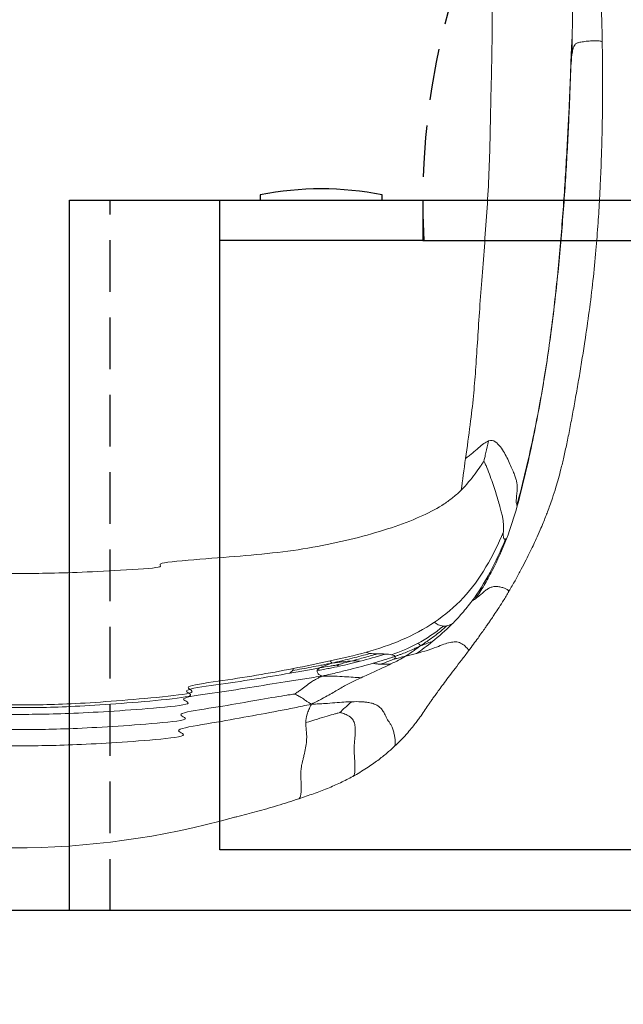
# Model space of a CAD drawing. Header units: centimetres. Extents: x 4120 to 19220, y -7417 to 180.
# Tile 119 of 223: x 12259 to 12289, y -4673 to -4625. Entities that reach past the tile are written whole.
import ezdxf

# ---------------------------------------------------------------- set-up
doc = ezdxf.new("R2010")
doc.units = ezdxf.units.CM
doc.linetypes.add('DASHED', pattern=[19.05, 12.7, -6.35])
doc.layers.add('A_Wyposażenie', color=8, linetype='Continuous')
doc.layers.add('A_Ściany', color=2, linetype='Continuous')

# ---------------------------------------------------------------- blocks, each defined once
blk = doc.blocks.new('wyposażenie blok')
at = {"layer": 'A_Wyposażenie', "color": 8}
blk.add_lwpolyline([(959.4, -683.5), (959.4, -683.25, 0.1), (953.4, -683.25), (953.4, -683.5)], format="xyb", dxfattribs=at)
for points in [[(1004, -718.5), (944, -718.5), (944, -683.5), (1004, -683.5)], [(961.4, -685.5), (951.4, -685.5), (951.4, -683.5), (961.4, -683.5)]]:
    blk.add_lwpolyline(points, close=True, dxfattribs=at)
at = {"layer": 'A_Wyposażenie', "color": 8, "linetype": 'DASHED', "ltscale": 0.2}
blk.add_lwpolyline([(946, -718.5), (946, -683.5)], dxfattribs=at)
at = {"layer": 'A_Wyposażenie', "color": 8}
for points in [[(996.6, -715.5), (951.4, -715.5), (951.4, -683.5), (996.6, -683.5), (996.6, -715.5)], [(961.4, -685.5), (996.6, -685.5)]]:
    blk.add_lwpolyline(points, dxfattribs=at)
at = {"layer": 'A_Wyposażenie', "color": 8, "linetype": 'DASHED', "ltscale": 0.2}
blk.add_arc((996.6, -683.5), 35.2, 118.1879, 183.2572, dxfattribs=at)
at = {"layer": 'A_Wyposażenie', "color": 8, "linetype": 'Continuous', "lineweight": 15}
blk.add_arc((941.237, -675.366), 40.048, 254.2828, 285.7171, dxfattribs=at)
for points, knots in [([(970.237, -675.713), (970.232, -675.449), (970.223, -674.959), (970.205, -674.278), (970.186, -673.698), (970.168, -673.203), (970.15, -672.782), (970.13, -672.384), (970.11, -672.02), (970.09, -671.7), (970.073, -671.463), (970.059, -671.272), (970.045, -671.094), (970.03, -670.907), (970.004, -670.58), (969.964, -670.105), (969.922, -669.533), (969.884, -668.986), (969.846, -668.462), (969.796, -667.945), (969.727, -667.473), (969.646, -667.053), (969.56, -666.682), (969.477, -666.367), (969.39, -666.072), (969.291, -665.763), (969.167, -665.419), (969.016, -665.049), (968.847, -664.689), (968.677, -664.363), (968.54, -664.114), (968.43, -663.927), (968.341, -663.782), (968.242, -663.632), (968.129, -663.473), (968.01, -663.319), (967.883, -663.168), (967.745, -663.015), (967.577, -662.839), (967.374, -662.642), (967.137, -662.423), (966.856, -662.18), (966.515, -661.907), (966.235, -661.708), (966.088, -661.603)], [0, 0, 0, 0, 0.0312885, 0.0580264, 0.0809339, 0.1006032, 0.1175231, 0.1320687, 0.1493557, 0.1627385, 0.172443, 0.1797448, 0.1875154, 0.1958769, 0.2048284, 0.2322145, 0.2633332, 0.289519, 0.3182081, 0.3507099, 0.3848495, 0.4191104, 0.4515483, 0.4805616, 0.5048615, 0.5346048, 0.5700145, 0.6102406, 0.6529452, 0.6907088, 0.7227115, 0.7394767, 0.755999, 0.7730827, 0.7907976, 0.8099502, 0.8248672, 0.8424098, 0.862523, 0.8851028, 0.9099797, 0.937085, 0.9668185, 1, 1, 1, 1]), ([(963.505, -696.225), (963.584, -695.665), (963.748, -694.513), (963.901, -693.146), (964.002, -691.899), (964.091, -690.533), (964.186, -689.054), (964.304, -687.469), (964.433, -685.809), (964.558, -684.101), (964.657, -682.387), (964.709, -680.706), (964.74, -679.069), (964.777, -677.484), (964.809, -675.94), (964.828, -674.424), (964.816, -672.516), (964.768, -670.249), (964.72, -668.5), (964.688, -667.456), (964.667, -666.897), (964.653, -666.545)], [0, 0, 0, 0, 1, 2, 3, 4, 5, 6, 7, 8, 9, 10, 11, 12, 13, 14, 15, 16, 16.5, 16.75, 17, 17, 17, 17]), ([(964.653, -666.545), (964.762, -666.644), (964.914, -666.779), (965.164, -666.989), (965.523, -667.273), (965.927, -667.558), (966.399, -667.857), (966.822, -668.134), (967.161, -668.411), (967.448, -668.716), (967.718, -669.076), (967.962, -669.489), (968.176, -669.952), (968.353, -670.432), (968.487, -670.894), (968.583, -671.319), (968.643, -671.691), (968.682, -672.033), (968.713, -672.371), (968.737, -672.722), (968.753, -673.103), (968.764, -673.536), (968.769, -674.039), (968.769, -674.644), (968.764, -675.138), (968.76, -675.414)], [0, 0, 0, 0, 0.25, 0.5, 1, 2, 3, 4, 5, 6, 7, 8, 9, 10, 11, 12, 13, 14, 15, 16, 17, 18, 19, 20, 21, 21, 21, 21]), ([(968.675, -677.203), (968.686, -676.872), (968.702, -676.373), (968.728, -675.852), (968.745, -675.588), (968.755, -675.469), (968.76, -675.414)], [0, 0, 0, 0, 1, 1.5, 1.75, 2, 2, 2, 2]), ([(965.606, -702.839), (965.708, -702.664), (965.905, -702.328), (966.18, -701.823), (966.426, -701.353), (966.64, -700.924), (966.823, -700.542), (967.003, -700.153), (967.17, -699.777), (967.322, -699.417), (967.442, -699.119), (967.552, -698.836), (967.666, -698.529), (967.805, -698.13), (967.947, -697.687), (968.084, -697.212), (968.214, -696.721), (968.35, -696.154), (968.494, -695.49), (968.642, -694.754), (968.793, -693.957), (968.945, -693.117), (969.095, -692.253), (969.24, -691.368), (969.411, -690.277), (969.6, -688.975), (969.785, -687.478), (969.927, -686.024), (970.031, -684.668), (970.098, -683.576), (970.142, -682.716), (970.17, -682.071), (970.191, -681.504), (970.204, -681.113), (970.211, -680.867), (970.216, -680.709), (970.221, -680.502), (970.228, -680.223), (970.235, -679.872), (970.244, -679.361), (970.253, -678.666), (970.257, -677.774), (970.253, -676.774), (970.242, -676.074), (970.237, -675.713)], [0, 0, 0, 0, 0.021761, 0.041987, 0.060457, 0.077089, 0.091879, 0.104859, 0.122679, 0.136979, 0.1494, 0.160283, 0.173228, 0.189079, 0.212515, 0.231251, 0.250534, 0.275034, 0.302011, 0.331013, 0.361198, 0.391414, 0.421945, 0.453054, 0.484837, 0.536957, 0.590177, 0.642349, 0.689521, 0.732102, 0.756559, 0.779422, 0.799522, 0.815792, 0.820348, 0.825133, 0.832299, 0.842005, 0.854231, 0.868934, 0.895439, 0.926803, 0.962133, 1, 1, 1, 1]), ([(968.744, -676.341), (968.757, -676.251), (968.781, -676.089), (968.835, -675.933), (968.891, -675.847), (968.947, -675.793), (969.004, -675.76), (969.083, -675.736), (969.227, -675.709), (969.447, -675.678), (969.69, -675.656), (969.876, -675.652), (970.029, -675.656), (970.152, -675.668), (970.219, -675.689), (970.239, -675.702), (970.236, -675.711), (970.235, -675.713)], [0, 0, 0, 0, 0.173593, 0.312558, 0.417844, 0.47521, 0.518708, 0.555021, 0.591604, 0.679166, 0.772799, 0.817509, 0.8601, 0.935197, 0.966248, 0.99426, 1, 1, 1, 1]), ([(968.744, -676.341), (968.724, -676.499), (968.702, -676.809), (968.685, -677.162), (968.678, -677.333), (968.675, -677.399), (968.674, -677.417)], [16, 16, 16, 16, 17, 17.5, 17.75, 18, 18, 18, 18]), ([(968.674, -677.417), (968.673, -677.443), (968.67, -677.536), (968.662, -677.78), (968.644, -678.295), (968.608, -679.184), (968.547, -680.454), (968.472, -681.836), (968.382, -683.239), (968.276, -684.665), (968.151, -686.118), (968.005, -687.599), (967.834, -689.111), (967.635, -690.647), (967.402, -692.199), (967.132, -693.765), (966.82, -695.341), (966.468, -696.938), (966.205, -698.023), (966.054, -698.565)], [3, 3, 3, 3, 3.25, 3.5, 4, 5, 6, 7, 8, 9, 10, 11, 12, 13, 14, 15, 16, 17, 18, 18, 18, 18]), ([(968.674, -677.417), (968.674, -677.41), (968.674, -677.382), (968.675, -677.309), (968.675, -677.246), (968.675, -677.203)], [0, 0, 0, 0, 0.25, 0.5, 1, 1, 1, 1]), ([(963.505, -696.225), (963.564, -696.182), (963.679, -696.093), (963.898, -695.916), (964.251, -695.615), (964.496, -695.419), (964.631, -695.368)], [0, 0, 0, 0, 0.25, 0.5, 1, 2, 2, 2, 2]), ([(964.412, -696.35), (964.421, -696.316), (964.451, -696.19), (964.527, -695.863), (964.59, -695.57), (964.631, -695.368)], [0, 0, 0, 0, 0.25, 0.5, 1, 1, 1, 1]), ([(964.412, -696.35), (964.398, -696.372), (964.347, -696.453), (964.208, -696.665), (963.898, -697.106), (963.551, -697.53), (963.298, -697.783)], [0, 0, 0, 0, 0.25, 0.5, 1, 2, 2, 2, 2]), ([(964.412, -696.35), (964.418, -696.362), (964.438, -696.406), (964.488, -696.517), (964.586, -696.743), (964.724, -697.111), (964.87, -697.519), (964.996, -697.903), (965.104, -698.272), (965.194, -698.601), (965.269, -698.863), (965.324, -699.079), (965.356, -699.267), (965.371, -699.433), (965.375, -699.584), (965.373, -699.723), (965.369, -699.808), (965.367, -699.847)], [0, 0, 0, 0, 0.25, 0.5, 1, 2, 3, 4, 5, 6, 7, 8, 9, 10, 11, 12, 13, 13, 13, 13]), ([(919.176, -697.783), (919.24, -697.846), (919.369, -697.969), (919.64, -698.201), (920.154, -698.576), (921.026, -699.046), (922.388, -699.583), (923.991, -700.07), (925.762, -700.488), (927.688, -700.812), (929.758, -701.019), (932.009, -701.186), (930.98, -701.391), (933.525, -701.592), (935.999, -701.748), (938.178, -701.851), (939.837, -701.893), (941.237, -701.898), (942.637, -701.893), (944.296, -701.851), (946.475, -701.748), (948.949, -701.592), (947.994, -701.391), (950.465, -701.186), (952.716, -701.019), (954.786, -700.812), (956.712, -700.488), (958.483, -700.07), (960.086, -699.583), (961.448, -699.046), (962.32, -698.576), (962.834, -698.201), (963.105, -697.969), (963.234, -697.846), (963.298, -697.783)], [0, 0, 0, 0, 0.25, 0.5, 1, 2, 3, 4, 5, 6, 7, 8, 9, 10, 11, 12, 13, 14, 15, 16, 17, 18, 19, 20, 21, 22, 23, 24, 25, 26, 27, 27.5, 27.75, 28, 28, 28, 28]), ([(966.034, -698.516), (966.038, -698.523), (966.043, -698.534), (966.049, -698.551), (966.052, -698.56), (966.054, -698.565)], [0, 0, 0, 0, 0.5, 0.75, 1, 1, 1, 1]), ([(965.525, -700.185), (965.32, -700.721), (964.961, -701.515), (964.489, -702.364), (964.209, -702.818), (964.067, -703.033), (963.995, -703.137)], [0, 0, 0, 0, 1, 1.5, 1.75, 2, 2, 2, 2]), ([(965.604, -702.836), (965.614, -702.821), (965.634, -702.788), (965.625, -702.745), (965.593, -702.708), (965.535, -702.667), (965.417, -702.614), (965.242, -702.564), (965.045, -702.533), (964.848, -702.54), (964.667, -702.608), (964.51, -702.717), (964.354, -702.852), (964.172, -703.005), (964.058, -703.09), (963.995, -703.137)], [0, 0, 0, 0, 0.038364, 0.081749, 0.103351, 0.126572, 0.183361, 0.253979, 0.332566, 0.409088, 0.482973, 0.567167, 0.675028, 0.818029, 1, 1, 1, 1]), ([(963.821, -703.251), (963.741, -703.358), (963.581, -703.565), (963.256, -703.953), (963.009, -704.217), (962.844, -704.381)], [0, 0, 0, 0, 0.25, 0.5, 1, 1, 1, 1]), ([(963.657, -705.704), (963.737, -705.596), (963.886, -705.397), (964.107, -705.094), (964.298, -704.826), (964.456, -704.601), (964.569, -704.439), (964.664, -704.301), (964.77, -704.147), (964.917, -703.929), (965.108, -703.64), (965.344, -703.272), (965.516, -702.988), (965.609, -702.835)], [0, 0, 0, 0, 0.15402, 0.285772, 0.396626, 0.481342, 0.54003, 0.572696, 0.623712, 0.692155, 0.777365, 0.879491, 1, 1, 1, 1]), ([(961.273, -705.461), (961.355, -705.41), (961.482, -705.328), (961.711, -705.172), (962.085, -704.901), (962.385, -704.655), (962.58, -704.482)], [0, 0, 0, 0, 0.25, 0.5, 1, 2, 2, 2, 2]), ([(959.98, -710.44), (960.11, -710.315), (960.355, -710.08), (960.649, -709.754), (960.881, -709.476), (961.061, -709.246), (961.2, -709.059), (961.354, -708.844), (961.524, -708.597), (961.686, -708.355), (961.821, -708.157), (961.941, -707.987), (962.085, -707.786), (962.263, -707.544), (962.475, -707.259), (962.721, -706.933), (963, -706.566), (963.307, -706.164), (963.537, -705.862), (963.653, -705.708)], [0, 0, 0, 0, 0.0698926, 0.1315508, 0.1848736, 0.2300205, 0.2673794, 0.297807, 0.362335, 0.4268552, 0.4612679, 0.4993301, 0.5464797, 0.6036157, 0.6706551, 0.7452687, 0.8267472, 0.9124142, 1, 1, 1, 1]), ([(961.273, -705.461), (961.191, -705.504), (961.067, -705.564), (960.847, -705.665), (960.596, -705.771), (960.358, -705.862), (960.173, -705.929), (960.081, -705.962), (960.036, -705.977)], [0, 0, 0, 0, 0.25, 0.5, 1, 1.5, 1.75, 2, 2, 2, 2]), ([(961.273, -705.461), (961.224, -705.5), (961.151, -705.557), (961.026, -705.652), (960.828, -705.797), (960.668, -705.901), (960.556, -705.969)], [0, 0, 0, 0, 0.25, 0.5, 1, 2, 2, 2, 2]), ([(961.093, -705.835), (961.271, -705.788), (961.595, -705.702), (962.051, -705.532), (962.423, -705.385), (962.721, -705.293), (962.956, -705.254), (963.137, -705.274), (963.3, -705.332), (963.446, -705.44), (963.561, -705.549), (963.614, -705.605), (963.642, -705.64), (963.655, -705.66), (963.662, -705.676), (963.664, -705.693), (963.661, -705.704), (963.653, -705.707), (963.652, -705.708)], [0, 0, 0, 0, 0.216582, 0.392545, 0.536853, 0.656792, 0.753608, 0.79483, 0.833437, 0.906437, 0.936481, 0.957998, 0.965885, 0.972498, 0.978458, 0.984387, 0.997782, 1, 1, 1, 1]), ([(961.273, -705.461), (961.271, -705.449), (961.266, -705.432), (961.25, -705.407), (961.213, -705.374), (961.172, -705.356), (961.141, -705.347)], [0, 0, 0, 0, 0.25, 0.5, 1, 2, 2, 2, 2]), ([(961.273, -705.461), (961.324, -705.443), (961.396, -705.417), (961.516, -705.373), (961.691, -705.309), (961.814, -705.263), (961.889, -705.234)], [0, 0, 0, 0, 0.25, 0.5, 1, 2, 2, 2, 2]), ([(956.94, -706.308), (957.055, -706.281), (957.231, -706.238), (957.551, -706.161), (958.078, -706.032), (958.512, -705.918), (958.799, -705.835)], [0, 0, 0, 0, 0.25, 0.5, 1, 2, 2, 2, 2]), ([(957.875, -706.21), (957.918, -706.199), (958.009, -706.175), (958.202, -706.124), (958.571, -706.027), (958.926, -705.927), (959.171, -705.851)], [0, 0, 0, 0, 0.25, 0.5, 1, 2, 2, 2, 2]), ([(960.036, -705.977), (959.99, -705.993), (959.899, -706.024), (959.718, -706.084), (959.403, -706.184), (959.134, -706.264), (958.953, -706.316)], [0, 0, 0, 0, 0.25, 0.5, 1, 2, 2, 2, 2]), ([(959.315, -706.367), (959.46, -706.315), (959.669, -706.239), (959.871, -706.16), (959.967, -706.121), (960.003, -706.107), (960.013, -706.102)], [0, 0, 0, 0, 1, 1.5, 1.75, 2, 2, 2, 2]), ([(960.036, -705.977), (960.03, -705.968), (960.013, -705.95), (959.96, -705.921), (959.902, -705.906), (959.859, -705.898)], [0, 0, 0, 0, 0.25, 0.5, 1, 1, 1, 1]), ([(960.556, -705.969), (960.458, -705.993), (960.303, -706.032), (960.136, -706.073), (960.054, -706.093), (960.022, -706.1), (960.013, -706.102)], [0, 0, 0, 0, 1, 1.5, 1.75, 2, 2, 2, 2]), ([(960.036, -705.977), (960.038, -705.982), (960.043, -705.993), (960.046, -706.015), (960.042, -706.044), (960.03, -706.073), (960.019, -706.093), (960.015, -706.1), (960.013, -706.102)], [0, 0, 0, 0, 0.25, 0.5, 1, 1.5, 1.75, 2, 2, 2, 2]), ([(961.093, -705.835), (961.011, -705.856), (960.883, -705.888), (960.701, -705.933), (960.605, -705.956), (960.556, -705.969)], [0, 0, 0, 0, 0.5, 0.75, 1, 1, 1, 1]), ([(956.316, -706.549), (956.215, -706.567), (956.001, -706.604), (955.526, -706.688), (955.127, -706.759), (954.851, -706.807)], [0, 0, 0, 0, 0.25, 0.5, 1, 1, 1, 1]), ([(956.94, -706.308), (956.819, -706.332), (956.634, -706.367), (956.299, -706.432), (955.748, -706.538), (955.294, -706.623), (954.991, -706.679)], [0, 0, 0, 0, 0.25, 0.5, 1, 2, 2, 2, 2]), ([(956.2, -706.68), (956.194, -706.719), (956.199, -706.778), (956.268, -706.856), (956.337, -706.906), (956.388, -706.935), (956.428, -706.955)], [0, 0, 0, 0, 1, 1.5, 1.75, 2, 2, 2, 2]), ([(957.306, -706.46), (957.14, -706.496), (956.884, -706.549), (956.508, -706.622), (956.306, -706.66), (956.2, -706.68)], [0, 0, 0, 0, 0.5, 0.75, 1, 1, 1, 1]), ([(956.94, -706.308), (956.877, -706.329), (956.79, -706.358), (956.651, -706.407), (956.463, -706.477), (956.363, -706.523), (956.316, -706.549)], [0, 0, 0, 0, 0.25, 0.5, 1, 2, 2, 2, 2]), ([(956.316, -706.549), (956.517, -706.514), (956.778, -706.47), (957.01, -706.432), (957.116, -706.415), (957.155, -706.409), (957.166, -706.407)], [0, 0, 0, 0, 1, 1.5, 1.75, 2, 2, 2, 2]), ([(958.953, -706.316), (958.59, -706.42), (958.036, -706.569), (957.317, -706.746), (956.861, -706.855), (956.602, -706.915), (956.428, -706.955)], [0, 0, 0, 0, 1, 1.5, 1.75, 2, 2, 2, 2]), ([(956.94, -706.308), (956.93, -706.302), (956.916, -706.292), (956.892, -706.274), (956.86, -706.244), (956.841, -706.22), (956.832, -706.205)], [0, 0, 0, 0, 0.25, 0.5, 1, 2, 2, 2, 2]), ([(956.94, -706.308), (957.02, -706.298), (957.135, -706.284), (957.324, -706.261), (957.599, -706.231), (957.775, -706.216), (957.875, -706.21)], [0, 0, 0, 0, 0.25, 0.5, 1, 2, 2, 2, 2]), ([(957.875, -706.21), (957.701, -706.256), (957.482, -706.317), (957.293, -706.37), (957.207, -706.395), (957.175, -706.404), (957.166, -706.407)], [0, 0, 0, 0, 1, 1.5, 1.75, 2, 2, 2, 2]), ([(957.306, -706.46), (957.278, -706.448), (957.237, -706.433), (957.196, -706.417), (957.176, -706.41), (957.168, -706.408), (957.166, -706.407)], [0, 0, 0, 0, 1, 1.5, 1.75, 2, 2, 2, 2]), ([(959.315, -706.367), (959.241, -706.364), (959.144, -706.353), (959.032, -706.332), (958.979, -706.322), (958.953, -706.316)], [0, 0, 0, 0, 0.5, 0.75, 1, 1, 1, 1]), ([(959.315, -706.367), (959.334, -706.368), (959.372, -706.369), (959.452, -706.369), (959.603, -706.366), (959.742, -706.357), (959.835, -706.35)], [0, 0, 0, 0, 0.25, 0.5, 1, 2, 2, 2, 2]), ([(956.428, -706.955), (956.227, -706.983), (955.914, -707.028), (955.333, -707.116), (954.341, -707.275), (952.893, -707.516), (951.062, -707.796), (949.086, -708.064), (950.411, -708.317), (948.146, -708.536), (945.896, -708.699), (943.913, -708.801), (942.446, -708.835), (941.237, -708.835), (940.028, -708.835), (938.561, -708.801), (936.578, -708.699), (934.328, -708.536), (932.063, -708.317), (929.888, -708.064), (931.412, -707.796), (929.581, -707.516), (928.133, -707.275), (927.141, -707.116), (926.56, -707.028), (926.247, -706.983), (926.046, -706.955)], [0, 0, 0, 0, 0.25, 0.5, 1, 2, 3, 4, 5, 6, 7, 8, 9, 10, 11, 12, 13, 14, 15, 16, 17, 18, 19, 19.5, 19.75, 20, 20, 20, 20]), ([(955.067, -707.838), (955.082, -707.83), (955.132, -707.801), (955.248, -707.73), (955.449, -707.598), (955.656, -707.431), (955.858, -707.27), (956.073, -707.136), (956.239, -707.046), (956.348, -706.992), (956.428, -706.955)], [0, 0, 0, 0, 0.25, 0.5, 1, 2, 3, 3.5, 3.75, 4, 4, 4, 4]), ([(958.369, -707.031), (958.157, -707.129), (957.791, -707.306), (957.312, -707.563), (956.89, -707.819), (956.499, -708.037), (956.22, -708.182), (956.046, -708.269), (955.922, -708.33)], [0, 0, 0, 0, 1, 2, 3, 3.5, 3.75, 4, 4, 4, 4]), ([(956.428, -706.955), (956.576, -706.952), (956.791, -706.951), (957.159, -706.958), (957.715, -706.987), (958.115, -707.02), (958.369, -707.031)], [0, 0, 0, 0, 0.25, 0.5, 1, 2, 2, 2, 2]), ([(955.067, -707.838), (955.039, -707.842), (954.933, -707.856), (954.637, -707.899), (953.959, -708.007), (952.655, -708.242), (950.9, -708.538), (948.947, -708.826), (950.284, -709.086), (948.036, -709.302), (945.825, -709.458), (943.881, -709.552), (942.435, -709.583), (941.237, -709.583), (940.039, -709.583), (938.593, -709.552), (936.649, -709.458), (934.438, -709.302), (932.19, -709.086), (930.027, -708.826), (931.574, -708.538), (929.819, -708.242), (928.515, -708.007), (927.837, -707.899), (927.541, -707.856), (927.435, -707.842), (927.407, -707.838)], [0, 0, 0, 0, 0.25, 0.5, 1, 2, 3, 4, 5, 6, 7, 8, 9, 10, 11, 12, 13, 14, 15, 16, 17, 18, 19, 19.5, 19.75, 20, 20, 20, 20]), ([(955.067, -707.838), (955.082, -707.843), (955.133, -707.86), (955.255, -707.911), (955.419, -708.003), (955.588, -708.125), (955.75, -708.234), (955.85, -708.293), (955.922, -708.33)], [0, 0, 0, 0, 0.25, 0.5, 1, 1.5, 1.75, 2, 2, 2, 2]), ([(955.922, -708.33), (955.749, -708.369), (955.473, -708.43), (954.946, -708.539), (954.015, -708.721), (952.6, -708.979), (950.801, -709.301), (948.845, -709.612), (950.182, -709.888), (947.944, -710.111), (945.767, -710.264), (943.86, -710.353), (942.429, -710.383), (941.237, -710.383), (940.045, -710.383), (938.614, -710.353), (936.707, -710.264), (934.53, -710.111), (932.292, -709.888), (930.129, -709.612), (931.673, -709.301), (929.874, -708.979), (928.459, -708.721), (927.528, -708.539), (927.001, -708.43), (926.725, -708.369), (926.552, -708.33)], [0, 0, 0, 0, 0.25, 0.5, 1, 2, 3, 4, 5, 6, 7, 8, 9, 10, 11, 12, 13, 14, 15, 16, 17, 18, 19, 19.5, 19.75, 20, 20, 20, 20]), ([(955.641, -709.243), (955.644, -709.111), (955.675, -708.905), (955.769, -708.643), (955.843, -708.481), (955.89, -708.39), (955.922, -708.33)], [0, 0, 0, 0, 1, 1.5, 1.75, 2, 2, 2, 2]), ([(955.922, -708.33), (956.072, -708.327), (956.293, -708.318), (956.671, -708.296), (957.245, -708.251), (957.657, -708.219), (957.914, -708.211)], [0, 0, 0, 0, 0.25, 0.5, 1, 2, 2, 2, 2]), ([(957.323, -708.745), (957.331, -708.737), (957.361, -708.706), (957.438, -708.627), (957.6, -708.468), (957.778, -708.316), (957.914, -708.211)], [0, 0, 0, 0, 0.25, 0.5, 1, 2, 2, 2, 2]), ([(959.978, -710.441), (959.99, -710.429), (960.007, -710.409), (960.026, -710.365), (960.042, -710.305), (960.049, -710.198), (960.036, -710.041), (960.005, -709.85), (959.958, -709.649), (959.893, -709.458), (959.827, -709.341), (959.777, -709.265), (959.724, -709.186), (959.661, -709.089), (959.594, -708.959), (959.521, -708.807), (959.428, -708.647), (959.31, -708.503), (959.16, -708.387), (958.976, -708.306), (958.772, -708.254), (958.562, -708.225), (958.302, -708.206), (958.067, -708.209), (957.914, -708.211)], [0, 0, 0, 0, 0.0101156, 0.0154772, 0.0213387, 0.0360177, 0.056916, 0.0837242, 0.1135269, 0.1441385, 0.1774777, 0.1982186, 0.2233641, 0.2756508, 0.3465565, 0.4348311, 0.5324576, 0.6311532, 0.7085604, 0.7782514, 0.8408986, 0.8841148, 0.924716, 1, 1, 1, 1]), ([(957.323, -708.745), (957.303, -708.75), (957.227, -708.771), (957.024, -708.827), (956.572, -708.958), (956.054, -709.116), (955.641, -709.243)], [0, 0, 0, 0, 0.25, 0.5, 1, 2, 2, 2, 2]), ([(957.323, -708.745), (957.349, -708.752), (957.414, -708.768), (957.517, -708.8), (957.632, -708.845), (957.747, -708.905), (957.854, -708.982), (957.966, -709.1), (958.046, -709.277), (958.079, -709.511), (958.078, -709.741), (958.063, -709.948), (958.045, -710.116), (958.032, -710.261), (958.023, -710.384), (958.019, -710.502), (958.02, -710.629), (958.028, -710.791), (958.041, -710.988), (958.055, -711.211), (958.064, -711.436), (958.061, -711.613), (958.044, -711.735), (958.022, -711.812), (957.994, -711.861), (957.971, -711.887), (957.959, -711.89), (957.957, -711.89)], [0, 0, 0, 0, 0.020264, 0.050445, 0.086987, 0.129177, 0.176708, 0.229502, 0.322898, 0.424762, 0.526906, 0.59972, 0.663697, 0.715712, 0.756687, 0.788814, 0.821404, 0.848613, 0.875264, 0.908566, 0.938379, 0.961415, 0.973917, 0.983516, 0.991399, 0.99854, 1, 1, 1, 1]), ([(955.641, -709.243), (955.643, -709.327), (955.648, -709.493), (955.681, -709.759), (955.69, -710.057), (955.648, -710.392), (955.586, -710.699), (955.528, -710.95), (955.485, -711.13), (955.451, -711.282), (955.425, -711.414), (955.408, -711.54), (955.396, -711.717), (955.399, -711.961), (955.409, -712.238), (955.414, -712.467), (955.412, -712.651), (955.398, -712.785), (955.38, -712.871), (955.357, -712.934), (955.333, -712.972), (955.315, -712.99), (955.307, -712.991), (955.305, -712.991)], [0, 0, 0, 0, 0.11675, 0.231252, 0.348064, 0.4697, 0.58706, 0.652457, 0.707895, 0.751588, 0.785414, 0.811979, 0.834193, 0.876994, 0.906498, 0.934002, 0.956651, 0.969419, 0.979158, 0.986666, 0.992785, 0.998254, 1, 1, 1, 1]), ([(957.957, -711.892), (958.188, -711.759), (958.63, -711.503), (959.175, -711.115), (959.62, -710.764), (959.864, -710.544), (959.977, -710.442)], [0, 0, 0, 0, 0.291635, 0.558418, 0.79546, 1, 1, 1, 1]), ([(955.305, -712.992), (955.545, -712.91), (956.025, -712.747), (956.708, -712.484), (957.361, -712.203), (957.757, -711.996), (957.957, -711.892)], [0, 0, 0, 0, 0.2491646, 0.4969804, 0.7461836, 1, 1, 1, 1]), ([(952.086, -713.917), (952.139, -713.904), (952.516, -713.81), (953.238, -713.621), (954.267, -713.329), (954.951, -713.107), (955.305, -712.992)], [0.90405247, 0.90405247, 0.90405247, 0.90405247, 0.90868306, 0.93692206, 0.9673896, 1, 1, 1, 1])]:
    blk.add_open_spline(points, degree=3, knots=knots, dxfattribs=at)
for points in [[(968.76, -675.414), (968.756, -675.691), (968.751, -675.997), (968.744, -676.341)], [(966.034, -698.516), (966.196, -697.951), (966.474, -696.825), (966.833, -695.221), (967.142, -693.672), (967.406, -692.147), (967.632, -690.635), (967.828, -689.124), (967.995, -687.625), (968.137, -686.148), (968.258, -684.695), (968.361, -683.271), (968.449, -681.879), (968.526, -680.523), (968.589, -679.27), (968.638, -678.19), (968.663, -677.533), (968.675, -677.203)], [(964.631, -695.368), (964.767, -695.317), (964.984, -695.374), (965.227, -695.652), (965.425, -695.954), (965.588, -696.268), (965.729, -696.584), (965.848, -696.868), (965.942, -697.087), (966.008, -697.274), (966.04, -697.459), (966.049, -697.634), (966.046, -697.788), (966.035, -697.928), (966.023, -698.058), (966.012, -698.171), (966.005, -698.261), (966.003, -698.339), (966.005, -698.413), (966.015, -698.474), (966.028, -698.502), (966.034, -698.516)], [(963.298, -697.783), (963.351, -697.33), (963.427, -696.785), (963.505, -696.225)], [(966.054, -698.565), (965.902, -699.108), (965.73, -699.649), (965.525, -700.185)], [(965.367, -699.847), (965.118, -700.44), (964.554, -701.605), (963.448, -703.146), (962.495, -703.944), (961.983, -704.289)], [(965.47, -700.206), (965.453, -700.211), (965.42, -700.215), (965.39, -700.176), (965.374, -700.112), (965.365, -700.043), (965.363, -699.96), (965.365, -699.887), (965.367, -699.847)], [(965.47, -700.206), (965.251, -700.763), (964.743, -701.858), (964.137, -702.823), (963.821, -703.251)], [(965.525, -700.185), (965.507, -700.192), (965.488, -700.201), (965.47, -700.206)], [(963.995, -703.137), (963.935, -703.18), (963.875, -703.219), (963.821, -703.251)], [(958.624, -705.768), (959.215, -705.603), (960.377, -705.218), (961.471, -704.634), (961.983, -704.289)], [(961.141, -705.347), (961.573, -705.115), (962.005, -704.825), (962.418, -704.486)], [(962.844, -704.381), (962.513, -704.71), (962.183, -704.995), (961.889, -705.234)], [(961.983, -704.289), (961.999, -704.32), (962.043, -704.372), (962.16, -704.419), (962.295, -704.453), (962.375, -704.478), (962.418, -704.486)], [(962.418, -704.486), (962.462, -704.495), (962.508, -704.5), (962.58, -704.482)], [(962.58, -704.482), (962.651, -704.465), (962.748, -704.426), (962.844, -704.381)], [(959.859, -705.898), (960.278, -705.754), (960.709, -705.579), (961.141, -705.347)], [(961.889, -705.234), (961.596, -705.472), (961.339, -705.665), (961.093, -705.835)], [(956.832, -706.205), (957.432, -706.073), (958.033, -705.934), (958.624, -705.768)], [(958.32, -706.214), (958.203, -706.204), (958.074, -706.199), (957.875, -706.21)], [(959.552, -705.864), (959.107, -706.008), (958.687, -706.119), (958.32, -706.214)], [(958.624, -705.768), (958.655, -705.797), (958.704, -705.822), (958.799, -705.835)], [(958.799, -705.835), (958.894, -705.848), (959.035, -705.849), (959.171, -705.851)], [(959.171, -705.851), (959.306, -705.854), (959.435, -705.857), (959.552, -705.864)], [(959.552, -705.864), (959.668, -705.87), (959.773, -705.881), (959.859, -705.898)], [(960.556, -705.969), (960.332, -706.103), (960.087, -706.227), (959.835, -706.35)], [(927.444, -706.577), (928.046, -706.695), (929.252, -706.915), (931.131, -707.206), (929.65, -707.478), (931.878, -707.756), (934.19, -708.007), (936.463, -708.201), (938.468, -708.326), (939.977, -708.369), (941.237, -708.37), (942.497, -708.369), (944.006, -708.326), (946.011, -708.201), (948.285, -708.007), (950.597, -707.756), (949.324, -707.478), (951.343, -707.206), (953.222, -706.915), (954.428, -706.695), (955.03, -706.577)], [(954.851, -706.807), (954.899, -706.763), (954.959, -706.717), (954.991, -706.679)], [(954.991, -706.679), (955.023, -706.64), (955.027, -706.608), (955.03, -706.577)], [(955.03, -706.577), (955.631, -706.46), (956.231, -706.336), (956.832, -706.205)], [(956.2, -706.68), (956.206, -706.641), (956.221, -706.603), (956.316, -706.549)], [(958.32, -706.214), (957.953, -706.308), (957.639, -706.386), (957.306, -706.46)], [(959.835, -706.35), (959.582, -706.472), (959.061, -706.714), (958.581, -706.932), (958.369, -707.031)], [(954.851, -706.807), (954.298, -706.903), (953.105, -707.105), (951.242, -707.385), (949.238, -707.653), (950.53, -707.921), (948.237, -708.161), (945.977, -708.345), (943.983, -708.462), (942.486, -708.502), (941.237, -708.503), (939.989, -708.502), (938.491, -708.462), (936.497, -708.345), (934.237, -708.161), (931.944, -707.921), (929.736, -707.653), (931.232, -707.385), (929.369, -707.105), (928.176, -706.903), (927.623, -706.807)]]:
    blk.add_open_spline(points, degree=3, dxfattribs=at)

msp = doc.modelspace()

# ---------------------------------------------------------------- linework, layer by layer
at = {"layer": 'A_Ściany', "color": 7}
msp.add_lwpolyline([(12339.575, -4681.23), (12339.575, -4668.73), (12331.575, -4668.73), (12331.575, -4623.73), (12321.575, -4623.73), (12321.575, -4668.73), (12145.575, -4668.73), (12145.575, -4518.73), (12321.575, -4518.73), (12321.575, -4523.73), (12331.575, -4523.73), (12331.575, -4508.73), (12284.575, -4508.73), (12284.575, -4473.73), (12274.575, -4473.73), (12274.575, -4508.73), (12145.575, -4508.73), (12145.575, -4333.73)], dxfattribs=at)

# ---------------------------------------------------------------- next in the draw order: block references
at = {"layer": 'A_Wyposażenie'}
msp.add_blockref('wyposażenie blok', (11317.575, -3950.23), dxfattribs=at)

doc.saveas('drawing.dxf')
